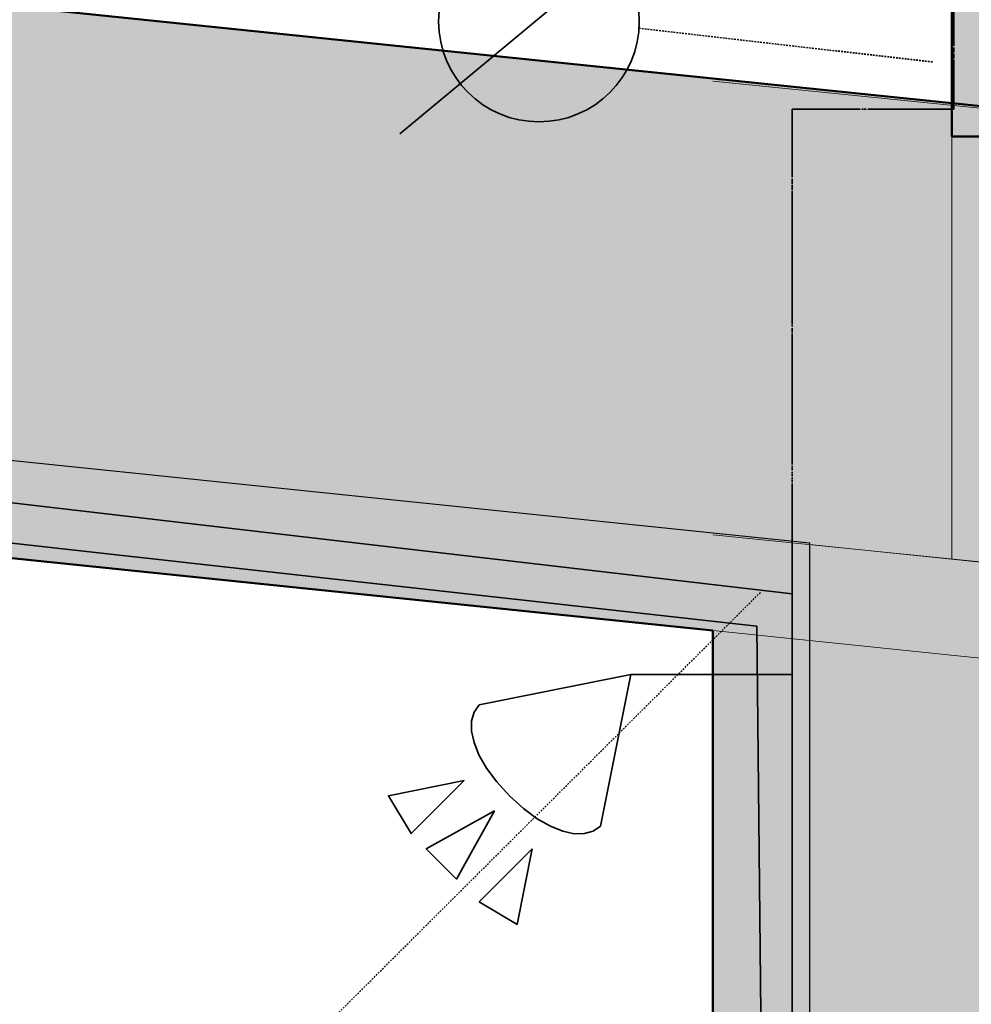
# Model space of a CAD drawing. Header units: millimetres. Extents: x -28761 to 4793, y -4271 to 20239.
# Tile 229 of 256: x -2264 to -792, y 6591 to 8114. Entities that reach past the tile are written whole.
import ezdxf

# ---------------------------------------------------------------- set-up
doc = ezdxf.new("R2010")
doc.units = ezdxf.units.MM
doc.header["$MEASUREMENT"] = 0
for name, pattern in [('Telekomunikacni vodic', [9.25, 3, -0.75, 3, -0.75, 0.125, -0.75, 0.125, -0.75]), ('Čerchovaná', [450, 200, -117.5, 15, -117.5]), ('Čárkovaná M', [4.5, 2.5, -2])]:
    doc.linetypes.add(name, pattern=pattern)
for name, color, linetype in [('5._POHLED ZÁPADNÍ_1_2D prvky - obecné', 7, 'Continuous'), ('5._POHLED ZÁPADNÍ_1_Konstrukce - nosné', 7, 'Continuous'), ('5._POHLED ZÁPADNÍ_1_Nové_Anotace - S', 7, 'Continuous'), ('5._POHLED ZÁPADNÍ_1_Nové_Zóny', 7, 'Continuous'), ('5._POHLED ZÁPADNÍ_1_TZB - elektroinstalace', 7, 'Continuous'), ('5._POHLED ZÁPADNÍ_1_TZB - voda', 7, 'Continuous'), ('5._POHLED ZÁPADNÍ_1_Výplně – Řezové', 7, 'Continuous')]:
    doc.layers.add(name, color=color, linetype=linetype)

msp = doc.modelspace()

# ---------------------------------------------------------------- hatches: boundary and pattern name
at = {"layer": '5._POHLED ZÁPADNÍ_1_Výplně – Řezové', "linetype": 'Continuous', "lineweight": 13}
for points in [[(-821.7, 7933.6), (-321.7, 7933.6), (-321.7, 9430.3), (-821.7, 9430.3)], [(-6364.5, 8557.3), (-6451.8, 7711.8), (-1191.7, 7168.9), (-1191.7, 8023.4)], [(-1191.7, 8023.4), (-1191.7, 7168.9), (-321.7, 7933.6)], [(-1191.7, 7168.9), (-321.7, 7079.1), (-321.7, 7933.6)], [(-1191.7, 7168.9), (-1191.7, 6155.2), (-321.7, 6155.2), (-321.7, 7079.1)]]:
    msp.add_hatch(color=254, dxfattribs=at).paths.add_polyline_path(points)

# ---------------------------------------------------------------- linework, layer by layer
at = {"layer": '5._POHLED ZÁPADNÍ_1_2D prvky - obecné', "color": 8, "linetype": 'Continuous', "lineweight": 13}
for p, q in [((-1191.8, 8018.9), (-321.7, 7931.3)), ((-821.7, 7980), (-821.7, 7279.6)), ((-1191.8, 7316.9), (-321.7, 7229.3)), ((-1041.7, 7302.2), (-321.7, 7227.9)), ((-1041.7, 7301.8), (-1041.7, 7302.2)), ((-1191.7, 7168.9), (-321.7, 7079.1))]:
    msp.add_line(p, q, dxfattribs=at)
at = {"layer": '5._POHLED ZÁPADNÍ_1_Konstrukce - nosné', "color": 7, "linetype": 'Continuous', "lineweight": 50, "flags": 128}
for points in [[(-821.7, 9090.3), (-821.7, 7933.6)], [(-1191.7, 8023.4), (-2211.7, 8128.7)], [(-321.7, 7933.6), (-1191.7, 8023.4)], [(-321.7, 7933.6), (-821.7, 7933.6)], [(-6451.8, 7711.8), (-1191.7, 7168.9)], [(-1191.7, 7168.9), (-1191.7, 6155.2)]]:
    msp.add_lwpolyline(points, dxfattribs=at)
at = {"layer": '5._POHLED ZÁPADNÍ_1_Nové_Anotace - S', "color": 1, "linetype": 'Čárkovaná M', "lineweight": 25}
msp.add_line((-7316.5, 1051.1), (-1117.1, 7229.1), dxfattribs=at)
at = {"layer": '5._POHLED ZÁPADNÍ_1_Nové_Zóny', "color": 1, "linetype": 'Continuous', "lineweight": 25, "flags": 128}
msp.add_lwpolyline([(-7316.5, 1051.1), (-1041.7, 1050.4), (-1041.7, 7304.2), (-7155.2, 7936)], close=True, dxfattribs=at)
at = {"layer": '5._POHLED ZÁPADNÍ_1_TZB - elektroinstalace', "color": 92, "linetype": 'Čerchovaná', "lineweight": 35, "true_color": 0x00d700, "flags": 128}
for points in [[(-3162.7, 13350.8), (-818.9, 13350.8), (-818.9, 7975.8), (-1068.9, 7975.8), (-1068.9, 975.8), (-15818.9, 975.8)], [(-943.9, 10850.8), (-818.9, 10850.8), (-818.9, 7975.8), (-1068.9, 7975.8), (-1068.9, 7100.8), (-1318.9, 7100.8)], [(-1318.9, 7100.8), (-1068.9, 7100.8), (-1068.9, 1475.8), (-1318.9, 1475.8)]]:
    msp.add_lwpolyline(points, dxfattribs=at)
at = {"layer": '5._POHLED ZÁPADNÍ_1_TZB - elektroinstalace', "color": 92, "linetype": 'Telekomunikacni vodic', "lineweight": 35, "true_color": 0x00d700, "flags": 128}
for points in [[(-943.9, 10850.8), (-818.9, 10850.8), (-818.9, 7975.8), (-1068.9, 7975.8), (-1068.9, 7100.8), (-1318.9, 7100.8)], [(-1318.9, 7100.8), (-1068.9, 7100.8), (-1068.9, 1475.8), (-1318.9, 1475.8)]]:
    msp.add_lwpolyline(points, dxfattribs=at)
at = {"layer": '5._POHLED ZÁPADNÍ_1_TZB - elektroinstalace', "color": 92, "linetype": 'Continuous', "lineweight": 35, "true_color": 0x00d700, "flags": 128}
for points in [[(-3693.9, 1100.8), (-1068.9, 1100.8), (-1068.9, 7225.8), (-6430, 7850.8), (-6318.9, 8850.8)], [(-3693.9, 1100.8), (-1068.9, 1100.8), (-1068.9, 7225.8), (-6430, 7850.8), (-6318.9, 8850.8)], [(-1193.9, 6225.8), (-1113.9, 6225.8), (-1123.9, 7175.8), (-2693.9, 7350.8)], [(-1193.9, 6225.8), (-1113.9, 6225.8), (-1123.9, 7175.8), (-2693.9, 7350.8)], [(-1318.9, 7100.8), (-1553.3, 7053.9)], [(-1318.9, 7100.8), (-1553.3, 7053.9)], [(-1365.8, 6866.4), (-1318.9, 7100.8)], [(-1365.8, 6866.4), (-1318.9, 7100.8)], [(-1506.4, 6913.3), (-1526.2, 6935), (-1542, 6956.2), (-1553.7, 6976.5), (-1561.4, 6995.7), (-1565.2, 7013.4), (-1565.1, 7029.2), (-1561.1, 7042.8), (-1553.3, 7053.9)], [(-1506.4, 6913.3), (-1526.2, 6935), (-1542, 6956.2), (-1553.7, 6976.5), (-1561.4, 6995.7), (-1565.2, 7013.4), (-1565.1, 7029.2), (-1561.1, 7042.8), (-1553.3, 7053.9)], [(-1365.8, 6866.4), (-1376.9, 6858.6), (-1390.5, 6854.6), (-1406.3, 6854.5), (-1424, 6858.3), (-1443.2, 6866), (-1463.5, 6877.7), (-1484.7, 6893.5), (-1506.4, 6913.3)], [(-1365.8, 6866.4), (-1376.9, 6858.6), (-1390.5, 6854.6), (-1406.3, 6854.5), (-1424, 6858.3), (-1443.2, 6866), (-1463.5, 6877.7), (-1484.7, 6893.5), (-1506.4, 6913.3)]]:
    msp.add_lwpolyline(points, dxfattribs=at)
for points in [[(-1576.8, 6936.7), (-1658.8, 6854.7), (-1693.9, 6913.3)], [(-1576.8, 6936.7), (-1658.8, 6854.7), (-1693.9, 6913.3)], [(-1529.9, 6889.8), (-1635.3, 6831.3), (-1588.5, 6784.4)], [(-1529.9, 6889.8), (-1635.3, 6831.3), (-1588.5, 6784.4)], [(-1471.3, 6831.3), (-1553.3, 6749.2), (-1494.7, 6714.1)], [(-1471.3, 6831.3), (-1553.3, 6749.2), (-1494.7, 6714.1)]]:
    msp.add_lwpolyline(points, close=True, dxfattribs=at)
at = {"layer": '5._POHLED ZÁPADNÍ_1_TZB - voda', "color": 142, "linetype": 'Continuous', "lineweight": 35, "true_color": 0x0080c0}
msp.add_line((-1676.1, 7937.7), (-1220.4, 8316.9), dxfattribs=at)
at = {"layer": '5._POHLED ZÁPADNÍ_1_TZB - voda', "color": 142, "linetype": 'Čárkovaná M', "lineweight": 35, "true_color": 0x0080c0}
msp.add_line((-1306.1, 8101), (-851.9, 8048.9), dxfattribs=at)
at = {"layer": '5._POHLED ZÁPADNÍ_1_TZB - voda', "color": 142, "linetype": 'Continuous', "lineweight": 35, "true_color": 0x0080c0}
msp.add_circle((-1460.9, 8111.4), 155.2, dxfattribs=at)

doc.saveas('drawing.dxf')
